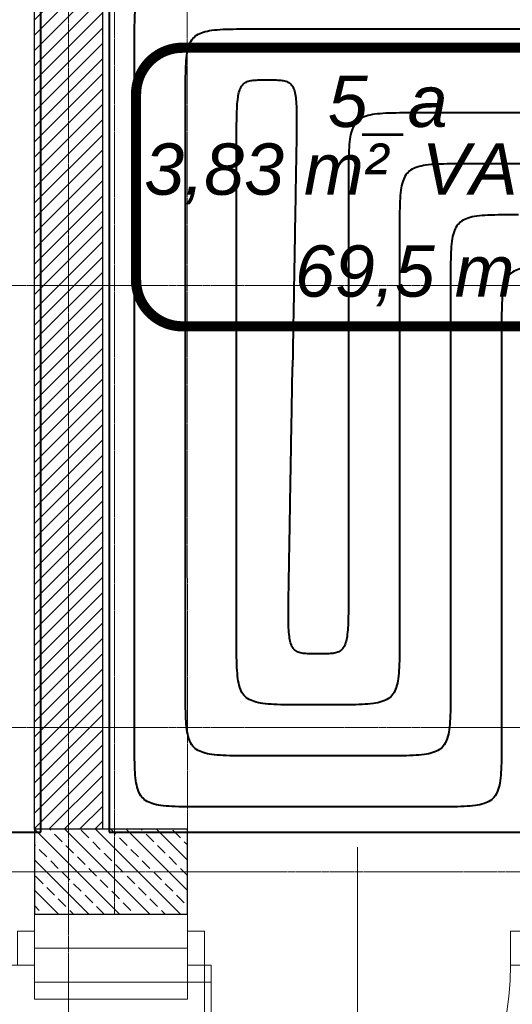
# Model space of a CAD drawing. Header units: millimetres. Extents: x 49908 to 79848, y -11883 to -3092.
# Tile 123 of 222: x 69276 to 69421, y -6638 to -6348. Entities that reach past the tile are written whole.
import ezdxf
from ezdxf.lldxf.tags import DXFTag

# ---------------------------------------------------------------- set-up
doc = ezdxf.new("R2010")
doc.units = ezdxf.units.MM
for name, pattern in [('AUSGEZOGEN', [0]), ('DASHDOT', [1, 0.5, -0.25, 0, -0.25]), ('DASHED', [19.05, 12.7, -6.35])]:
    doc.linetypes.add(name, pattern=pattern)
doc.layers.get('0').update_dxf_attribs({"color": 9, "lineweight": 9})
for name, color, linetype, lineweight in [('A opis', 9, 'Continuous', 13), ('A stolarka', 9, 'Continuous', 9), ('A_CIENKA', 9, 'Continuous', 9), ('A_HATCH', 9, 'Continuous', 9), ('A_IZOLACJA', 9, 'ZIGZAG', 9), ('A_KONSTRUKCJA', 9, 'Continuous', 25), ('A_MUROWANE', 9, 'Continuous', 25), ('A_OSIE', 9, 'DASHDOT', 9), ('A_PRZERYW', 9, 'DASHED', 9), ('\x9dciany', 9, 'Continuous', 9)]:
    doc.layers.add(name, color=color, linetype=linetype, lineweight=lineweight)
doc.layers.add('IS_Ogrzewanie_płaszczyznowe', color=7, linetype='SOLID', true_color=0xac00e6)
doc.layers.add('IS_Ogrzewanie_płaszczyznowe_-_opis', color=7, linetype='SOLID', true_color=0xf000f0)
doc.layers.add('IS_Rys.pętli_o.p._Powrót', color=7, linetype='DASH', lineweight=13, true_color=0x4c9a5f)
doc.layers.add('IS_Rys.pętli_o.p._Zasilanie', color=7, linetype='SOLID', lineweight=13, true_color=0xff8c1a)
tags = doc.linetypes.add('DASH', pattern=[15, 10, -5]).pattern_tags.tags
tags[6:7] = [DXFTag(74, 4), DXFTag(75, 0), DXFTag(340, '0'), DXFTag(46, 0.0), DXFTag(50, 0.0), DXFTag(44, 0.0), DXFTag(45, 0.0)]
tags[4:5] = [DXFTag(74, 4), DXFTag(75, 0), DXFTag(340, '0'), DXFTag(46, 0.0), DXFTag(50, 0.0), DXFTag(44, 0.0), DXFTag(45, 0.0)]
tags = doc.linetypes.add('SOLID', pattern=[10, 10, 0]).pattern_tags.tags
tags[6:7] = [DXFTag(74, 4), DXFTag(75, 0), DXFTag(340, '0'), DXFTag(46, 0.0), DXFTag(50, 0.0), DXFTag(44, 0.0), DXFTag(45, 0.0)]
tags[4:5] = [DXFTag(74, 4), DXFTag(75, 0), DXFTag(340, '0'), DXFTag(46, 0.0), DXFTag(50, 0.0), DXFTag(44, 0.0), DXFTag(45, 0.0)]
doc.linetypes.add('ZIGZAG', pattern='A,0.00254,-5.08,[131,ltypeshp.shx,S=5.08,R=0,X=-5.08,Y=0],-10.16,[131,ltypeshp.shx,S=5.08,R=180,X=5.08,Y=0],-5.08', length=20.32254)

msp = doc.modelspace()

# ---------------------------------------------------------------- hatches: boundary and pattern name
at = {"lineweight": 5, "ltscale": 0.25}
h = msp.add_hatch(dxfattribs=at)
h.set_pattern_fill('ANSI33', color=256, angle=90, style=0)
h.set_pattern_definition([(135, (69305.4694, -6611.6265), (-4.4901, -4.4901), []), (135, (69305.4694, -6607.1363), (-4.4901, -4.4901), [3.175, -1.5875])])
h.paths.add_polyline_path([(69280.47, -6611.63), (69325.47, -6611.63), (69325.47, -6586.63), (69280.47, -6586.63)])
at = {"layer": 'A_HATCH', "transparency": 33554687}
h = msp.add_hatch(dxfattribs=at)
h.set_pattern_fill('ANSI31', color=256, angle=360)
h.set_pattern_definition([(45, (16000, 0), (-2.24506403, 2.24506403), [])])
h.paths.add_polyline_path([(69100.47, -6526.63), (69080.47, -6526.63), (69080.47, -6586.63), (69100.47, -6586.63)])
h.paths.add_polyline_path([(69300.47, -6239.13), (69280.47, -6239.13), (69280.47, -6586.63), (69300.47, -6586.63)])
h.paths.add_polyline_path([(69690.47, -6271.63), (69680.47, -6271.63), (69670.47, -6271.63), (69670.47, -6586.63), (69690.47, -6586.63)])

# ---------------------------------------------------------------- linework, layer by layer
msp.add_line((69273.47, -6626.63), (69280.47, -6626.63))
msp.add_lwpolyline([(69280.47, -6611.63), (69325.47, -6611.63), (69325.47, -6586.63), (69280.47, -6586.63)], close=True)
at = {"ltscale": 0.5}
msp.add_lwpolyline([(69280.47, -6636.63), (69280.47, -6611.63)], dxfattribs=at)
at = {"layer": 'A opis', "ltscale": 0.5}
msp.add_line((69375.47, -6651.38), (69375.47, -6591.88), dxfattribs=at)
at = {"layer": 'A stolarka', "linetype": 'AUSGEZOGEN', "lineweight": 0}
msp.add_line((69375.47, -6629.13), (69375.47, -6614.13), dxfattribs=at)
for points in [[(69280.47, -6616.63), (69275.47, -6616.63), (69275.47, -6626.63), (69280.47, -6626.63)], [(69325.47, -6616.63), (69330.47, -6616.63), (69330.47, -6626.63), (69325.47, -6626.63)], [(69420.47, -6616.63), (69425.47, -6616.63), (69425.47, -6626.63), (69420.47, -6626.63)], [(69330.47, -6626.63), (69332.47, -6626.63), (69332.47, -6716.63), (69330.47, -6716.63)]]:
    msp.add_lwpolyline(points, close=True, dxfattribs=at)
msp.add_arc((69330.47, -6626.63), 90, 270, 0, dxfattribs=at)
at = {"layer": 'A_CIENKA'}
msp.add_lwpolyline([(69332.47, -6631.63), (69280.47, -6631.63)], dxfattribs=at)
at = {"layer": 'A_IZOLACJA', "ltscale": 0.01}
msp.add_lwpolyline([(69325.47, -6621.63), (69280.47, -6621.63)], dxfattribs=at)
at = {"layer": 'A_KONSTRUKCJA'}
msp.add_lwpolyline([(69280.47, -6586.63), (69280.47, -6611.63), (69325.47, -6611.63), (69325.47, -6586.63)], close=True, dxfattribs=at)
at = {"layer": 'A_MUROWANE'}
msp.add_lwpolyline([(69300.47, -6586.63), (69280.47, -6586.63), (69280.47, -6239.13), (69300.47, -6239.13)], close=True, dxfattribs=at)
at = {"layer": 'A_OSIE', "ltscale": 0.3, "transparency": 33554559}
for p, q in [((69290.47, -3902.99), (69290.47, -7140.05)), ((70341.81, -6426.63), (67440.85, -6426.63)), ((70341.81, -6556.63), (67440.85, -6556.63)), ((67440.85, -6599.13), (70342.17, -6599.13))]:
    msp.add_line(p, q, dxfattribs=at)
at = {"layer": 'A_PRZERYW', "ltscale": 0.01}
for points in [[(69304.08, -6611.63), (69304.08, -4282.11)], [(69325.47, -6611.63), (69324.96, -4306.63)]]:
    msp.add_lwpolyline(points, dxfattribs=at)
at = {"layer": 'IS_Ogrzewanie_płaszczyznowe', "lineweight": 40}
for p, q in [((69282.42, -6587.52), (69282.42, -6322.59)), ((69302.42, -6328.59), (69302.42, -6587.52)), ((69102.42, -6587.52), (69282.42, -6587.52)), ((69302.42, -6587.52), (69425.33, -6587.52))]:
    msp.add_line(p, q, dxfattribs=at)
at = {"layer": 'IS_Ogrzewanie_płaszczyznowe_-_opis'}
msp.add_lwpolyline([(69324.04, -6438.62, 3, 3, 0), (69452.71, -6438.62, 3, 3, 0.414214), (69466.37, -6424.95, 3, 3, 0), (69466.37, -6370.28, 3, 3, 0.414214), (69452.71, -6356.62, 3, 3, 0), (69324.04, -6356.62, 3, 3, 0.414214), (69310.37, -6370.28, 3, 3, 0), (69310.37, -6424.95, 3, 3, 0.414214), (69324.04, -6438.62, 3, 3, 0)], format="xyseb", dxfattribs=at)
at = {"layer": 'IS_Rys.pętli_o.p._Powrót', "lineweight": 40}
for points, knots in [([(69324.92, -6371.09), (69324.92, -6369.43), (69324.92, -6366.41), (69325, -6362.31), (69325.24, -6359), (69325.75, -6356.37), (69326.66, -6354.31), (69328.15, -6352.82), (69330.21, -6351.91), (69332.83, -6351.4), (69336.14, -6351.16), (69340.25, -6351.08), (69343.27, -6351.09), (69344.92, -6351.09)], [0, 0, 0, 0, 0.0497373, 0.0904721, 0.1232039, 0.1491998, 0.1703704, 0.1897083, 0.2108788, 0.2368747, 0.2696065, 0.3103414, 0.3600787, 0.3600787, 0.3600787, 0.3600787]), ([(69344.92, -6351.09), (69345.72, -6351.09), (69348.7, -6351.09), (69354.95, -6351.09), (69364.43, -6351.09), (69376.23, -6351.09), (69389.42, -6351.09), (69403.07, -6351.09), (69416.26, -6351.09), (69428.05, -6351.09), (69437.54, -6351.09), (69443.79, -6351.09), (69446.77, -6351.09), (69447.56, -6351.09)], [0, 0, 0, 0, 0.023906, 0.089455, 0.187392, 0.308464, 0.443417, 0.582997, 0.71795, 0.839022, 0.93696, 1.002508, 1.026414, 1.026414, 1.026414, 1.026414]), ([(69324.92, -6545.02), (69324.92, -6543.67), (69324.92, -6538.62), (69324.92, -6528.03), (69324.92, -6511.96), (69324.92, -6491.96), (69324.92, -6469.62), (69324.92, -6446.49), (69324.92, -6424.14), (69324.92, -6404.15), (69324.92, -6388.07), (69324.92, -6377.49), (69324.92, -6372.44), (69324.92, -6371.09)], [0, 0, 0, 0, 0.04051, 0.151588, 0.31755, 0.522716, 0.751404, 0.987933, 1.216621, 1.421787, 1.58775, 1.698827, 1.739337, 1.739337, 1.739337, 1.739337]), ([(69392.83, -6375.81), (69391.18, -6375.81), (69388.16, -6375.8), (69384.05, -6375.88), (69380.74, -6376.12), (69378.12, -6376.63), (69376.06, -6377.54), (69374.57, -6379.03), (69373.66, -6381.09), (69373.15, -6383.72), (69372.91, -6387.03), (69372.83, -6391.13), (69372.83, -6394.15), (69372.83, -6395.81)], [0, 0, 0, 0, 0.0497373, 0.0904721, 0.1232039, 0.1491998, 0.1703704, 0.1897083, 0.2108788, 0.2368747, 0.2696065, 0.3103414, 0.3600787, 0.3600787, 0.3600787, 0.3600787]), ([(69447.56, -6375.81), (69447.14, -6375.81), (69445.55, -6375.81), (69442.22, -6375.81), (69437.16, -6375.81), (69430.87, -6375.81), (69423.84, -6375.81), (69416.56, -6375.81), (69409.53, -6375.81), (69403.24, -6375.81), (69398.18, -6375.81), (69394.85, -6375.81), (69393.26, -6375.81), (69392.83, -6375.81)], [0, 0, 0, 0, 0.012747, 0.0476986, 0.0999203, 0.1644778, 0.2364369, 0.3108631, 0.3828222, 0.4473797, 0.4996014, 0.534553, 0.5473, 0.5473, 0.5473, 0.5473]), ([(69372.83, -6395.81), (69372.83, -6396.73), (69372.83, -6400.2), (69372.83, -6407.45), (69372.83, -6418.47), (69372.83, -6432.17), (69372.83, -6447.49), (69372.83, -6463.34), (69372.83, -6478.66), (69372.83, -6492.36), (69372.83, -6503.38), (69372.83, -6510.63), (69372.83, -6514.09), (69372.83, -6515.02)], [0, 0, 0, 0, 0.027766, 0.103898, 0.217648, 0.358268, 0.51501, 0.677127, 0.833869, 0.974489, 1.088239, 1.164371, 1.192137, 1.192137, 1.192137, 1.192137]), ([(69422.83, -6405.81), (69421.18, -6405.81), (69418.16, -6405.8), (69414.05, -6405.88), (69410.74, -6406.12), (69408.12, -6406.63), (69406.06, -6407.54), (69404.57, -6409.03), (69403.66, -6411.09), (69403.15, -6413.72), (69402.91, -6417.03), (69402.83, -6421.13), (69402.83, -6424.15), (69402.83, -6425.81)], [0, 0, 0, 0, 0.0497373, 0.0904721, 0.1232039, 0.1491998, 0.1703704, 0.1897083, 0.2108788, 0.2368747, 0.2696065, 0.3103414, 0.3600787, 0.3600787, 0.3600787, 0.3600787]), ([(69402.83, -6425.81), (69402.83, -6426.73), (69402.83, -6430.2), (69402.83, -6437.45), (69402.83, -6448.47), (69402.83, -6462.17), (69402.83, -6477.49), (69402.83, -6493.34), (69402.83, -6508.66), (69402.83, -6522.36), (69402.83, -6533.38), (69402.83, -6540.63), (69402.83, -6544.09), (69402.83, -6545.02)], [0, 0, 0, 0, 0.027766, 0.103898, 0.217648, 0.358268, 0.51501, 0.677127, 0.833869, 0.974489, 1.088239, 1.164371, 1.192137, 1.192137, 1.192137, 1.192137]), ([(69355.27, -6515.02), (69355.28, -6514.52), (69355.31, -6512.65), (69355.38, -6508.73), (69355.48, -6502.77), (69355.61, -6495.36), (69355.75, -6487.08), (69355.9, -6478.5), (69356.04, -6470.22), (69356.17, -6462.81), (69356.27, -6456.85), (69356.34, -6452.93), (69356.37, -6451.05), (69356.38, -6450.55)], [0, 0, 0, 0, 0.0150177, 0.0561954, 0.1177197, 0.1937773, 0.2785549, 0.3662391, 0.4510167, 0.5270743, 0.5885986, 0.6297763, 0.6447941, 0.6447941, 0.6447941, 0.6447941]), ([(69363.88, -6535.02), (69363.14, -6535.02), (69361.79, -6535.02), (69359.94, -6534.95), (69358.43, -6534.7), (69357.2, -6534.13), (69356.29, -6533.11), (69355.72, -6531.64), (69355.38, -6529.67), (69355.2, -6527.09), (69355.15, -6523.8), (69355.19, -6519.7), (69355.24, -6516.68), (69355.27, -6515.02)], [0, 0, 0, 0, 0.0222694, 0.040516, 0.0553451, 0.0679164, 0.0803397, 0.0952254, 0.1146759, 0.1401493, 0.1727594, 0.2134753, 0.2632112, 0.2632112, 0.2632112, 0.2632112]), ([(69372.83, -6515.02), (69372.83, -6516.68), (69372.84, -6519.69), (69372.8, -6523.8), (69372.69, -6527.09), (69372.47, -6529.67), (69372.09, -6531.64), (69371.5, -6533.11), (69370.57, -6534.13), (69369.33, -6534.7), (69367.82, -6534.95), (69365.97, -6535.02), (69364.62, -6535.02), (69363.88, -6535.02)], [0, 0, 0, 0, 0.0497371, 0.0904611, 0.1230932, 0.1486094, 0.1681292, 0.1831114, 0.1956429, 0.2083005, 0.223178, 0.2414427, 0.2637147, 0.2637147, 0.2637147, 0.2637147]), ([(69344.92, -6565.02), (69343.27, -6565.02), (69340.25, -6565.02), (69336.14, -6564.95), (69332.83, -6564.7), (69330.21, -6564.19), (69328.15, -6563.28), (69326.66, -6561.79), (69325.75, -6559.74), (69325.24, -6557.11), (69325, -6553.8), (69324.92, -6549.69), (69324.92, -6546.68), (69324.92, -6545.02)], [0, 0, 0, 0, 0.0497373, 0.0904721, 0.1232039, 0.1491998, 0.1703704, 0.1897083, 0.2108788, 0.2368747, 0.2696065, 0.3103414, 0.3600787, 0.3600787, 0.3600787, 0.3600787]), ([(69402.83, -6545.02), (69402.83, -6546.68), (69402.84, -6549.69), (69402.76, -6553.8), (69402.52, -6557.11), (69402.01, -6559.74), (69401.1, -6561.79), (69399.61, -6563.28), (69397.55, -6564.19), (69394.93, -6564.7), (69391.62, -6564.95), (69387.51, -6565.02), (69384.49, -6565.02), (69382.83, -6565.02)], [0, 0, 0, 0, 0.0497373, 0.0904721, 0.1232039, 0.1491998, 0.1703704, 0.1897083, 0.2108788, 0.2368747, 0.2696065, 0.3103414, 0.3600787, 0.3600787, 0.3600787, 0.3600787]), ([(69382.83, -6565.02), (69382.54, -6565.02), (69381.44, -6565.02), (69379.13, -6565.02), (69375.63, -6565.02), (69371.27, -6565.02), (69366.4, -6565.02), (69361.36, -6565.02), (69356.49, -6565.02), (69352.13, -6565.02), (69348.63, -6565.02), (69346.32, -6565.02), (69345.22, -6565.02), (69344.92, -6565.02)], [0, 0, 0, 0, 0.0088299, 0.0330408, 0.0692147, 0.1139336, 0.1637796, 0.2153345, 0.2651805, 0.3098995, 0.3460734, 0.3702843, 0.3791141, 0.3791141, 0.3791141, 0.3791141])]:
    msp.add_open_spline(points, degree=3, knots=knots, dxfattribs=at)
at = {"layer": 'IS_Rys.pętli_o.p._Zasilanie', "lineweight": 40}
for points, knots in [([(69309.92, -6356.09), (69309.92, -6354.43), (69309.92, -6351.41), (69310, -6347.31), (69310.24, -6344), (69310.75, -6341.37), (69311.66, -6339.31), (69313.15, -6337.82), (69315.21, -6336.91), (69317.83, -6336.4), (69321.14, -6336.16), (69325.25, -6336.08), (69328.27, -6336.09), (69329.92, -6336.09)], [0, 0, 0, 0, 0.0497373, 0.0904721, 0.1232039, 0.1491998, 0.1703704, 0.1897083, 0.2108788, 0.2368747, 0.2696065, 0.3103414, 0.3600787, 0.3600787, 0.3600787, 0.3600787]), ([(69309.92, -6560.02), (69309.92, -6558.44), (69309.92, -6552.51), (69309.92, -6540.1), (69309.92, -6521.26), (69309.92, -6497.81), (69309.92, -6471.61), (69309.92, -6444.49), (69309.92, -6418.29), (69309.92, -6394.85), (69309.92, -6376.01), (69309.92, -6363.59), (69309.92, -6357.67), (69309.92, -6356.09)], [0, 0, 0, 0, 0.047498, 0.177733, 0.372321, 0.612874, 0.881006, 1.158331, 1.426464, 1.667016, 1.861604, 1.99184, 2.039337, 2.039337, 2.039337, 2.039337]), ([(69339.92, -6386.09), (69339.92, -6384.43), (69339.92, -6381.41), (69339.96, -6377.31), (69340.06, -6374.02), (69340.29, -6371.43), (69340.67, -6369.46), (69341.26, -6367.99), (69342.18, -6366.97), (69343.43, -6366.41), (69344.94, -6366.16), (69346.79, -6366.08), (69348.14, -6366.09), (69348.88, -6366.09)], [0, 0, 0, 0, 0.0497371, 0.0904611, 0.1230932, 0.1486094, 0.1681292, 0.1831114, 0.1956429, 0.2083005, 0.223178, 0.2414427, 0.2637147, 0.2637147, 0.2637147, 0.2637147]), ([(69348.88, -6366.09), (69349.62, -6366.09), (69350.97, -6366.08), (69352.82, -6366.16), (69354.32, -6366.41), (69355.56, -6366.97), (69356.46, -6367.99), (69357.04, -6369.47), (69357.38, -6371.44), (69357.56, -6374.02), (69357.61, -6377.31), (69357.57, -6381.41), (69357.52, -6384.43), (69357.49, -6386.08)], [0, 0, 0, 0, 0.0222694, 0.040516, 0.0553451, 0.0679164, 0.0803397, 0.0952254, 0.1146759, 0.1401493, 0.1727594, 0.2134753, 0.2632112, 0.2632112, 0.2632112, 0.2632112]), ([(69339.92, -6530.02), (69339.92, -6528.9), (69339.92, -6524.72), (69339.92, -6515.96), (69339.92, -6502.66), (69339.92, -6486.12), (69339.92, -6467.62), (69339.92, -6448.48), (69339.92, -6429.99), (69339.92, -6413.45), (69339.92, -6400.14), (69339.92, -6391.39), (69339.92, -6387.2), (69339.92, -6386.09)], [0, 0, 0, 0, 0.033523, 0.125442, 0.262779, 0.432558, 0.621802, 0.817535, 1.006779, 1.176558, 1.313895, 1.405814, 1.439337, 1.439337, 1.439337, 1.439337]), ([(69357.49, -6386.08), (69357.48, -6386.58), (69357.45, -6388.46), (69357.38, -6392.38), (69357.28, -6398.34), (69357.15, -6405.75), (69357.01, -6414.03), (69356.86, -6422.61), (69356.72, -6430.89), (69356.59, -6438.3), (69356.49, -6444.26), (69356.42, -6448.18), (69356.39, -6450.05), (69356.38, -6450.55)], [0, 0, 0, 0, 0.0150177, 0.0561954, 0.1177197, 0.1937773, 0.2785549, 0.3662391, 0.4510167, 0.5270743, 0.5885986, 0.6297763, 0.6447941, 0.6447941, 0.6447941, 0.6447941]), ([(69407.83, -6390.81), (69406.18, -6390.81), (69403.16, -6390.8), (69399.05, -6390.88), (69395.74, -6391.12), (69393.12, -6391.63), (69391.06, -6392.54), (69389.57, -6394.03), (69388.66, -6396.09), (69388.15, -6398.72), (69387.91, -6402.03), (69387.83, -6406.13), (69387.83, -6409.15), (69387.83, -6410.81)], [0, 0, 0, 0, 0.0497373, 0.0904721, 0.1232039, 0.1491998, 0.1703704, 0.1897083, 0.2108788, 0.2368747, 0.2696065, 0.3103414, 0.3600787, 0.3600787, 0.3600787, 0.3600787]), ([(69462.56, -6390.81), (69462.14, -6390.81), (69460.55, -6390.81), (69457.22, -6390.81), (69452.16, -6390.81), (69445.87, -6390.81), (69438.84, -6390.81), (69431.56, -6390.81), (69424.53, -6390.81), (69418.24, -6390.81), (69413.18, -6390.81), (69409.85, -6390.81), (69408.26, -6390.81), (69407.83, -6390.81)], [0, 0, 0, 0, 0.012747, 0.0476986, 0.0999203, 0.1644778, 0.2364369, 0.3108631, 0.3828222, 0.4473797, 0.4996014, 0.534553, 0.5473, 0.5473, 0.5473, 0.5473]), ([(69387.83, -6410.81), (69387.83, -6411.73), (69387.83, -6415.2), (69387.83, -6422.45), (69387.83, -6433.47), (69387.83, -6447.17), (69387.83, -6462.49), (69387.83, -6478.34), (69387.83, -6493.66), (69387.83, -6507.36), (69387.83, -6518.38), (69387.83, -6525.63), (69387.83, -6529.09), (69387.83, -6530.02)], [0, 0, 0, 0, 0.027766, 0.103898, 0.217648, 0.358268, 0.51501, 0.677127, 0.833869, 0.974489, 1.088239, 1.164371, 1.192137, 1.192137, 1.192137, 1.192137]), ([(69437.83, -6420.81), (69436.18, -6420.81), (69433.16, -6420.8), (69429.05, -6420.88), (69425.74, -6421.12), (69423.12, -6421.63), (69421.06, -6422.54), (69419.57, -6424.03), (69418.66, -6426.09), (69418.15, -6428.72), (69417.91, -6432.03), (69417.83, -6436.13), (69417.83, -6439.15), (69417.83, -6440.81)], [0, 0, 0, 0, 0.0497373, 0.0904721, 0.1232039, 0.1491998, 0.1703704, 0.1897083, 0.2108788, 0.2368747, 0.2696065, 0.3103414, 0.3600787, 0.3600787, 0.3600787, 0.3600787]), ([(69417.83, -6440.81), (69417.83, -6441.73), (69417.83, -6445.2), (69417.83, -6452.45), (69417.83, -6463.47), (69417.83, -6477.17), (69417.83, -6492.49), (69417.83, -6508.34), (69417.83, -6523.66), (69417.83, -6537.36), (69417.83, -6548.38), (69417.83, -6555.63), (69417.83, -6559.09), (69417.83, -6560.02)], [0, 0, 0, 0, 0.027766, 0.103898, 0.217648, 0.358268, 0.51501, 0.677127, 0.833869, 0.974489, 1.088239, 1.164371, 1.192137, 1.192137, 1.192137, 1.192137]), ([(69359.92, -6550.02), (69358.27, -6550.02), (69355.25, -6550.02), (69351.14, -6549.95), (69347.83, -6549.7), (69345.21, -6549.19), (69343.15, -6548.28), (69341.66, -6546.79), (69340.75, -6544.74), (69340.24, -6542.11), (69340, -6538.8), (69339.92, -6534.69), (69339.92, -6531.68), (69339.92, -6530.02)], [0, 0, 0, 0, 0.0497373, 0.0904721, 0.1232039, 0.1491998, 0.1703704, 0.1897083, 0.2108788, 0.2368747, 0.2696065, 0.3103414, 0.3600787, 0.3600787, 0.3600787, 0.3600787]), ([(69387.83, -6530.02), (69387.83, -6531.68), (69387.84, -6534.69), (69387.76, -6538.8), (69387.52, -6542.11), (69387.01, -6544.74), (69386.1, -6546.79), (69384.61, -6548.28), (69382.55, -6549.19), (69379.93, -6549.7), (69376.62, -6549.95), (69372.51, -6550.02), (69369.49, -6550.02), (69367.83, -6550.02)], [0, 0, 0, 0, 0.0497373, 0.0904721, 0.1232039, 0.1491998, 0.1703704, 0.1897083, 0.2108788, 0.2368747, 0.2696065, 0.3103414, 0.3600787, 0.3600787, 0.3600787, 0.3600787]), ([(69367.83, -6550.02), (69367.77, -6550.02), (69367.54, -6550.02), (69367.06, -6550.02), (69366.33, -6550.02), (69365.42, -6550.02), (69364.41, -6550.02), (69363.35, -6550.02), (69362.34, -6550.02), (69361.43, -6550.02), (69360.7, -6550.02), (69360.21, -6550.02), (69359.98, -6550.02), (69359.92, -6550.02)], [0, 0, 0, 0, 0.00184263, 0.006895, 0.01444383, 0.02377585, 0.03417778, 0.04493635, 0.05533828, 0.0646703, 0.07221914, 0.0772715, 0.07911413, 0.07911413, 0.07911413, 0.07911413]), ([(69329.92, -6580.02), (69328.27, -6580.02), (69325.25, -6580.02), (69321.14, -6579.95), (69317.83, -6579.7), (69315.21, -6579.19), (69313.15, -6578.28), (69311.66, -6576.79), (69310.75, -6574.74), (69310.24, -6572.11), (69310, -6568.8), (69309.92, -6564.69), (69309.92, -6561.68), (69309.92, -6560.02)], [0, 0, 0, 0, 0.0497373, 0.0904721, 0.1232039, 0.1491998, 0.1703704, 0.1897083, 0.2108788, 0.2368747, 0.2696065, 0.3103414, 0.3600787, 0.3600787, 0.3600787, 0.3600787]), ([(69417.83, -6560.02), (69417.83, -6561.68), (69417.84, -6564.69), (69417.76, -6568.8), (69417.52, -6572.11), (69417.01, -6574.74), (69416.1, -6576.79), (69414.61, -6578.28), (69412.55, -6579.19), (69409.93, -6579.7), (69406.62, -6579.95), (69402.51, -6580.02), (69399.49, -6580.02), (69397.83, -6580.02)], [0, 0, 0, 0, 0.0497373, 0.0904721, 0.1232039, 0.1491998, 0.1703704, 0.1897083, 0.2108788, 0.2368747, 0.2696065, 0.3103414, 0.3600787, 0.3600787, 0.3600787, 0.3600787]), ([(69397.83, -6580.02), (69397.31, -6580.02), (69395.33, -6580.02), (69391.2, -6580.02), (69384.93, -6580.02), (69377.12, -6580.02), (69368.39, -6580.02), (69359.36, -6580.02), (69350.64, -6580.02), (69342.83, -6580.02), (69336.56, -6580.02), (69332.42, -6580.02), (69330.45, -6580.02), (69329.92, -6580.02)], [0, 0, 0, 0, 0.0158171, 0.0591865, 0.1239855, 0.2040914, 0.2933814, 0.3857327, 0.4750227, 0.5551286, 0.6199276, 0.663297, 0.6791141, 0.6791141, 0.6791141, 0.6791141])]:
    msp.add_open_spline(points, degree=3, knots=knots, dxfattribs=at)
at = {"layer": '\x9dciany'}
for p, q in [((69325.47, -6636.63), (69325.47, -6611.63)), ((69280.47, -6636.63), (69325.47, -6636.63))]:
    msp.add_line(p, q, dxfattribs=at)

# ---------------------------------------------------------------- texts
at = {"layer": 'IS_Ogrzewanie_płaszczyznowe_-_opis', "ltscale": 0.01, "char_height": 15.12}
for s, insert, attachment_point in [('\\fArial|b0|i1;5_a', (69384.37, -6382.62), 8), ('\\fArial|b0|i1;3,83 m²', (69384.37, -6384.78), 3), ('\\fArial|b0|i1;VA 150', (69394.37, -6384.78), 1), ('\\fArial|b0|i1;69,5 m', (69389.37, -6414.78), 2)]:
    msp.add_mtext(s, dxfattribs=dict(at, insert=insert, attachment_point=attachment_point))

doc.saveas('drawing.dxf')
